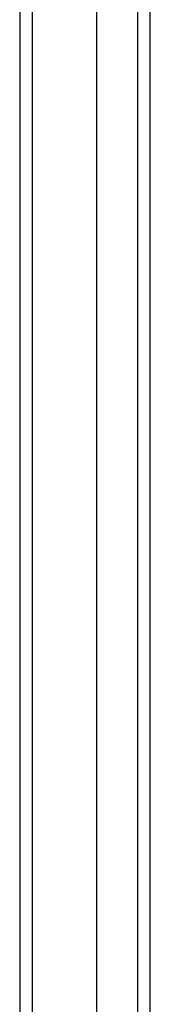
# Model space of a CAD drawing. Header units: inches. Extents: x 3 to 173, y 3 to 113.
# Tile 20 of 59: x 74.744 to 75.605, y 60.852 to 67.365. Entities that reach past the tile are written whole.
import ezdxf

# ---------------------------------------------------------------- set-up
doc = ezdxf.new("R2010")
doc.units = ezdxf.units.IN
doc.header["$LTSCALE"] = 10.4
doc.header["$MEASUREMENT"] = 0
doc.layers.add('Visible Edges(ANSI)', color=7, linetype='Continuous', lineweight=25)
doc.layers.add('Visible Tangent Edges(ANSI)', color=7, linetype='Continuous', lineweight=25)

msp = doc.modelspace()

# ---------------------------------------------------------------- linework, layer by layer
at = {"layer": 'Visible Edges(ANSI)'}
for p, q in [((74.74375, 74.0953), (74.74375, 44.43878)), ((75.25255, 45.24714), (75.25255, 73.28694)), ((75.6048, 45.24714), (75.6048, 73.28694))]:
    msp.add_line(p, q, dxfattribs=at)
at = {"layer": 'Visible Tangent Edges(ANSI)'}
for p, q in [((74.82726, 44.43878), (74.82726, 74.0953)), ((75.52129, 73.40126), (75.52129, 45.13281))]:
    msp.add_line(p, q, dxfattribs=at)

doc.saveas('drawing.dxf')
